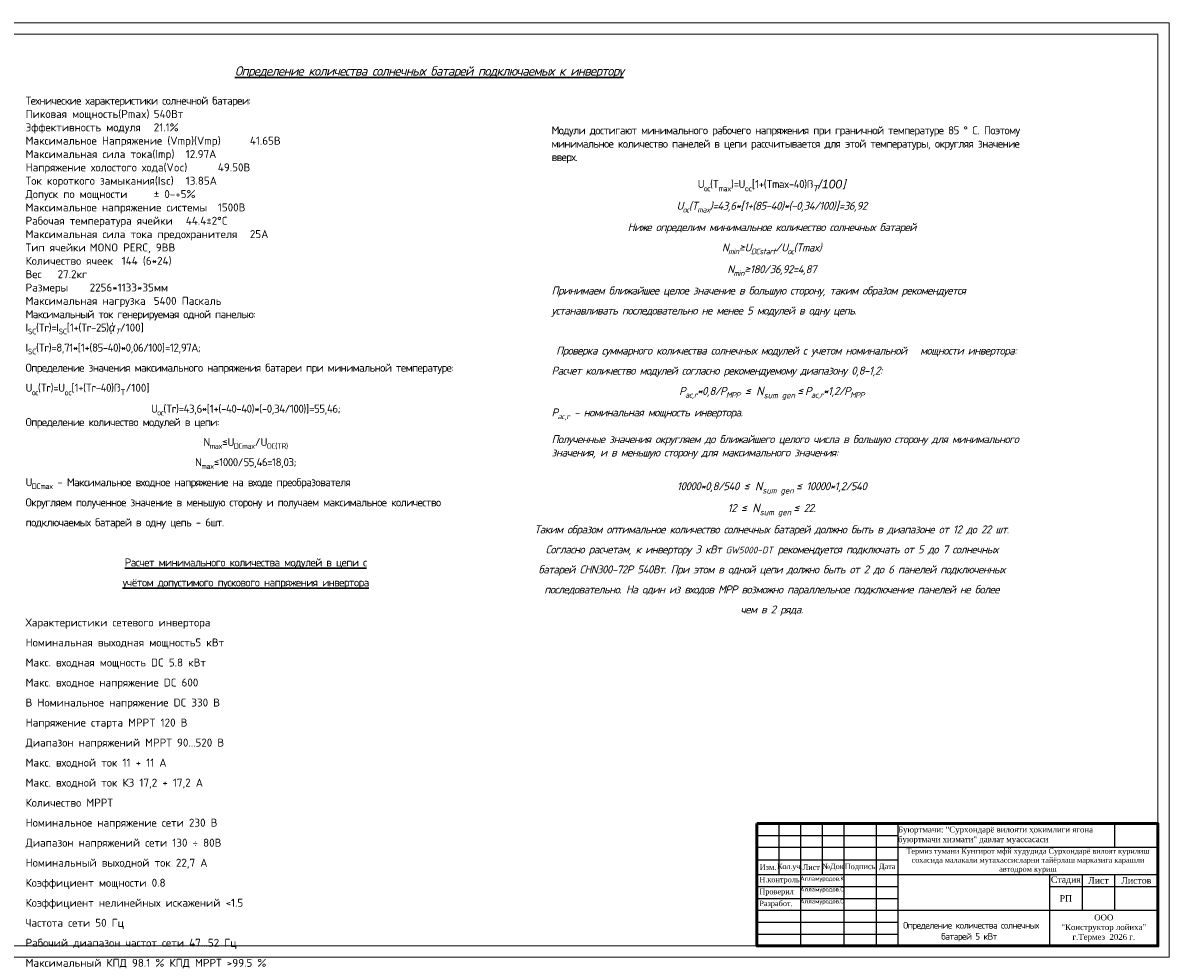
# Model space of a CAD drawing. Header units: millimetres. Extents: x -228268 to 1513407, y -439898 to -137408.
# Tile 115 of 128: x 319937 to 372801, y -382304 to -339194. Entities that reach past the tile are written whole.
import ezdxf

# ---------------------------------------------------------------- set-up
doc = ezdxf.new("R2010")
doc.units = ezdxf.units.MM
doc.layers.add('ELECTRIC', color=7, linetype='Continuous', true_color=0x000000)
doc.layers.add('Размер  АР', color=64, linetype='Continuous')
doc.layers.add('Штамп опасные', color=7, linetype='Continuous')
doc.styles.add('100_D(300)', font='ARIALN.TTF', dxfattribs={"height": 300})
doc.styles.add('ISOCPEUR', font='isocpeur.ttf', dxfattribs={"height": 5})
doc.styles.add('ViTEXT', font='isocpeur.ttf')

# ---------------------------------------------------------------- blocks, each defined once
blk = doc.blocks.new('*T481')
at = {"layer": 'Штамп опасные', "transparency": 16777216}
for p, q in [((0, 0), (18487, 0)), ((0, 0), (0, -5654)), ((999, 0), (999, -2356)), ((1999, 0), (1999, -5654)), ((2998, 0), (2998, -2356)), ((3997, 0), (3997, -5654)), ((5496, 0), (5496, -5654)), ((6496, 0), (6496, -5654)), ((16489, 0), (16489, -1099)), ((18487, 0), (18487, -5654)), ((0, -550), (6496, -550)), ((0, -1099), (18487, -1099)), ((0, -1685), (6496, -1685)), ((0, -2356), (13491, -2356)), ((13491, -2356), (13491, -2906)), ((14990, -2356), (14990, -4005)), ((16489, -2356), (16489, -4005)), ((0, -2906), (6496, -2906)), ((13491, -2906), (18487, -2906)), ((1999, -3456), (6496, -3456)), ((0, -4005), (18487, -4005)), ((13491, -4005), (13491, -5654)), ((0, -4555), (6496, -4555)), ((0, -5105), (6496, -5105)), ((0, -5654), (18487, -5654))]:
    blk.add_line(p, q, dxfattribs=at)
at = {"layer": 'Штамп опасные', "color": 0, "linetype": 'ByBlock', "lineweight": -2, "transparency": 16777216}
for p, q in [((13491, -2356), (18487, -2356)), ((13491, -2906), (13491, -4005)), ((0, -3456), (1999, -3456))]:
    blk.add_line(p, q, dxfattribs=at)
at = {"layer": 'Штамп опасные', "lineweight": 25, "transparency": 16777216, "style": 'ViTEXT'}
for s, insert, char_height, width, attachment_point in [('{\\fTimes New Roman|b0|i0|c204|p18;Буюртмачи: "Сурхондарё вилояти ҳокимлиги ягона буюртмачи хизмати" давлат муассасаси}', (6496, -550), 269.816, 9993.19, 4), ('{\\fTimes New Roman|b0|i0|c204|p18;\\H0.91667x;Термиз тумани Кунгирот мфй худудида Сурхондарё вилоят курилиш сохасида малакали мутахассисларни тайёрлаш марказига карашли автодром куриш}', (12491, -1728), 269.816, 11991.82, 5), ('{\\fTimes New Roman|b0|i0|c204|p18;Изм.}', (500, -2021), 249.83, 999.32, 5), ('{\\fTimes New Roman|b0|i0|c204|p18;\\T0.95;Кол.уч.}', (1499, -2021), 249.83, 999.32, 5), ('{\\fTimes New Roman|b0|i0|c204|p18;Лист}', (2498, -2021), 249.83, 999.32, 5), ('{\\fTimes New Roman|b0|i0|c204|p18;№Док}', (3498, -2021), 249.83, 999.32, 5), ('{\\fTimes New Roman|b0|i0|c204|p18;Подпись}', (4747, -2021), 249.83, 1498.98, 5), ('{\\fTimes New Roman|b0|i0|c204|p18;Дата}', (5996, -2021), 249.83, 999.32, 5), ('{\\fTimes New Roman|b0|i0|c204|p18;Н.контроль}', (100, -2631), 249.83, 1798.77, 4), ('{\\fTimes New Roman|b0|i0|c204|p18;Стадия}', (14240, -2631), 299.8, 1498.98, 5), ('{\\fTimes New Roman|b0|i0|c204|p18;Лист}', (15739, -2631), 299.8, 1498.98, 5), ('{\\fTimes New Roman|b0|i0|c204|p18;Листов}', (17488, -2631), 299.8, 1998.64, 5), ('{\\fTimes New Roman|b0|i0|c204|p18;Проверил} ', (100, -3181), 249.83, 1798.77, 4), ('{\\fTimes New Roman|b0|i0|c204|p18;Разработ.}', (100, -3730), 249.83, 1798.77, 4), ('{\\fTimes New Roman|b0|i0|c204|p18;РП}', (14240, -3456), 299.8, 1498.98, 5), ('{\\fTimes New Roman|b0|i0|c204|p18;ООО \\P"Конструктор лойиха"\\Pг.Термез  2026 г.} ', (15989, -4830), 269.82, 4996.59, 5)]:
    blk.add_mtext(s, dxfattribs=dict(at, insert=insert, char_height=char_height, width=width, attachment_point=attachment_point))
blk = doc.blocks.new('ЙЦУУВАА')
at = {"linetype": 'Continuous', "lineweight": 30, "const_width": 50}
blk.add_lwpolyline([(1573428, 1880751), (1573428, 1886246), (1591946, 1886246)], dxfattribs=at)
at = {"lineweight": 50}
blk.add_lwpolyline([(1573415, 1886246), (1573415, 1880597), (1591915, 1880597), (1591915, 1886246)], close=True, dxfattribs=at)
blk.add_blockref('*T481', (1573428, 1886251))
at = {"ltscale": 100, "char_height": 199.86, "width": 2155.21, "attachment_point": 5, "style": '100_D(300)'}
for s, insert in [('\\pxi0.00023;{\\fISOCPEUR|b0|i0|c204|p34;Алламуродов.К}', (1576425, 1883683)), ('\\pxi0.00023;{\\fISOCPEUR|b0|i0|c204|p34;Алламуродов.О}', (1576425, 1883184)), ('\\pxi0.00023;{\\fISOCPEUR|b0|i0|c204|p34;Алламуродов.О}', (1576425, 1882634))]:
    blk.add_mtext(s, dxfattribs=dict(at, insert=insert))

msp = doc.modelspace()

# ---------------------------------------------------------------- linework, layer by layer
at = {"layer": 'Размер  АР', "color": 0, "lineweight": 18}
for points in [[(372801.4, -382304.2), (311831.3, -382304.2), (311831.3, -339194.1), (372801.4, -339194.1)], [(313884.2, -339707.3), (372288.2, -339707.3), (372288.2, -381791), (313884.2, -381791)]]:
    msp.add_lwpolyline(points, close=True, dxfattribs=at)

# ---------------------------------------------------------------- block references
msp.add_blockref('ЙЦУУВАА', (-1219626.8, -2262388.1))

# ---------------------------------------------------------------- texts
at = {"color": 0, "linetype": 'Continuous', "insert": (363575.8, -381133.6), "char_height": 307.93, "width": 7463.941, "attachment_point": 5, "style": 'ISOCPEUR'}
msp.add_mtext('\\A1;\\pxqc;{\\T0.9;\\C256; Определение количества солнечных батарей \\A0;5 кВт}', dxfattribs=at)
at = {"layer": 'ELECTRIC', "lineweight": 30, "ltscale": 30, "attachment_point": 1, "style": 'ISOCPEUR'}
for s, insert, char_height, width in [('\\A1;{\\fISOCPEUR|b1|i1|c204|p34;\\T0.9;\\LОпределение количества солнечных батарей подключаемых к инвертору}', (329711.6, -341195.5), 431.1014, 18917.565), ('\\A1;{\\T0.9;Технические характеристики солнечной батареи:\\P\\A0;\\T1;Пиковая мощность(Pmax)^I540Вт \\PЭффективность модуля^I21.1% \\PМаксимальное Напряжение (Vmp)(Vmp)^I41.65В\\PМаксимальная сила тока(Imp)^I12.97A \\PНапряжение холостого хода(Voc)^I49.50В \\PТок короткого замыкания(Isc)^I13.85А \\PДопуск по мощности^I± 0-+5% \\PМаксимальное напряжение системы^I1500В \\PРабочая температура ячейки^I44.4±2°C \\PМаксимальная сила тока предохранителя^I25А \\PТип ячейки^IMONO PERC, 9BB \\PКоличество ячеек^I144 (6*24) \\PВес^I27.2кг \\PРазмеры^I2256*1133*35мм \\PМаксимальная нагрузка^I5400 Паскаль\\P\\A1;\\T0.9;Максимальный ток генерируемая одной панелью:\\P\\pxsm1.5,qc;I\\H0.7x;\\S^ SC;\\H1.42857x;(Tr)=I\\H0.7x;\\S^ SC;}[{\\T0.9;1+(Tr-25)\\fArial|b0|i1|c204|p34;\\T1;ᾀ\\fISOCPEUR|b0|i1|c204|p34;\\H0.7x;\\S^ T;}/100]\\P{\\T0.9;I\\H0.7x;\\S^ SC;\\H1.42857x;(Tr)=8,71*}[{\\T0.9;1+(85-40)*0,06/100}]{\\T0.9;=12,97А;\\P\\pql;Определение значения максимального напряжения батареи при минимальной температуре:         U\\H0.7x;\\S^ ос;\\H1.42857x;(Tr)=U\\H0.7x;\\S^ oc;}[{\\T0.9;1+(Tr-40)}ß{\\H0.7913x;\\S^ T;}/100]\\P\\psm1,qc;{\\T0.9;U\\H0.7x;\\S^ ос;\\H1.42857x;(Tr)=43,6*}[{\\T0.9;1+(-40-40)*(-0,34/100)}]{\\T0.9;=55,46;\\P\\psm1.5,ql;Определение количество модулей в цепи:\\P\\ps*,qc;N\\H0.7x;\\S^ max;}≤{\\T0.9;U\\H0.7x;\\S^ DCmax;}/{\\T0.9;U\\H0.7x;\\S^ OC(TR);\\H1.42857x;\\PN\\H0.7x;\\S^ max;}≤{\\T0.9;1000}/{\\T0.9;55,46=18,03;\\P\\pql;U\\H0.7x;\\S^ DCmax;\\H1.42857x; - Максимальное входное напряжение на входе преобразователя\\PОкругляем полученное значение в меньшую сторону и получаем максимальное количество\\Pподключаемых батарей в одну цепь - 6шт.\\P\\P\\pqc;\\LРасчет минимального количества модулей в цепи с \\Pучётом допустимого пускового напряжения инвертора\\l\\P\\P\\pq*;\\A0;\\T1;Характеристики сетевого инвертора\\PНоминальная выходная мощность5 кВт \\PМакс. входная мощность DC 5.8 кВт \\PМакс. входное напряжение DC 600 \\PВ Номинальное напряжение DC 330 В \\PНапряжение старта MPPT 120 В \\PДиапазон напряжений МРРТ 90...520 В \\PМакс. входной ток 11 + 11 А \\PМакс. входной ток КЗ 17,2 + 17,2 А \\PКоличество МРРТ  \\PНоминальное напряжение сети 230 В \\PДиапазон напряжений сети 130 ÷ 80В \\PНоминальный выходной ток 22,7 А \\PКоэффициент мощности 0.8 \\PКоэффициент нелинейных искажений <1.5 \\PЧастота сети 50 Гц \\PРабочий диапазон частот сети 47...52 Гц\\PМаксимальный КПД 98.1 % КПД МРРТ >99.5 %}', (320058.6, -342596.6), 369.5155, 20301.961), ('\\A1;\\pxql;{\\T0.9;Модули достигают минимального рабочего напряжения при граничной температуре 85 ° C. Поэтому минимальное количество панелей в цепи рассчитывается для этой температуры, округляя значение вверх. \\P\\pqc;\\P\\psm1.5;U\\H0.7x;\\S^ ос;\\H1.42857x;(T\\H0.7x;\\S^ max;\\H1.42857x;)=U\\H0.7x;\\S^ oc;\\H1.54762x;\\T1;[\\H0.92308x;\\T0.9;1+(Tmax-40)\\H0.95833x;\\T1;ß\\fArial|b0|i1|c0|p34;\\H0.7913x;\\S^ T;\\H1.42857x;/100\\fISOCPEUR|b0|i1|c204|p34;\\H1.00001x;]\\fMS Shell Dlg 2|b0|i1|c204|p0;\\H0.65385x;\\P\\fISOCPEUR|b0|i1|c204|p34;\\H1.41176x;\\T0.9;U\\H0.7x;\\S^ ос;\\H1.42856x;(T\\H0.7x;\\S^ max;\\H1.42857x;)=43,6*\\H1.08333x;\\T1;[\\H0.92308x;\\T0.9;1+(85-40)*(-0,34/100)\\H1.08334x;\\T1;]\\H0.92307x;\\T0.9;=36,92\\PНиже определим минимальное количество солнечных батарей\\P\\ps*;N\\H0.7x;\\S^ min;\\H1.54762x;\\T1;≥\\H0.92308x;\\T0.9;U\\H0.7x;\\S^ DCstart;\\H1.42857x;\\T1;/\\T0.9;U\\H0.7x;\\S^ ос;\\H1.42857x;(Tmax)\\PN\\H0.7x;\\S^ min;\\H1.54762x;\\T1;≥\\H0.92308x;\\T0.9;180\\T1;/\\T0.9;36,92=4,87\\P\\pql;Принимаем ближайшее целое значение в большую сторону, таким образом рекомендуется устанавливать последовательно не менее 5 модулей в одну цепь.\\P    \\P Проверка суммарного количества солнечных модулей с учетом номинальной   мощности инвертора:\\PРасчет количество модулей согласно рекомендуемому диапазону 0,8-1,2:\\P\\psm1.5,qc;P\\H0.7x;\\S^ ac,r;\\H1.42857x;*0,8/P\\H0.7x;\\S^ MPP;\\H1.42857x; \\H1.08333x;\\T1;≤ N\\H0.7x;\\S^ sum gen;\\fMS Shell Dlg 2|b0|i1|c0|p0;\\H0.93407x; \\fISOCPEUR|b0|i1|c204|p34;\\H1.5294x;≤\\fMS Shell Dlg 2|b0|i1|c0|p0;\\H0.65385x; \\fISOCPEUR|b0|i1|c204|p34;\\H1.41176x;\\T0.9;P\\H0.7x;\\S^ ac,r;\\H1.42857x;*1,2/P\\H0.7x;\\S^ MPP;\\fMS Shell Dlg 2|b0|i1|c204|p0;\\H1.01191x;\\T1;\\P\\psm1,q*;\\fISOCPEUR|b0|i1|c204|p34;\\H1.41177x;\\T0.9;P\\H0.7x;\\S^ ac,r;\\H1.42857x; - номинальная мощность инвертора.\\P\\pql;\\PПолученные значения округляем до ближайшего целого числа в большую сторону для минимального значения, и в меньшую сторону для максимального значения:\\P\\psm1.5,qc;\\P10000*0,8/540 \\H1.08333x;\\T1;≤ N\\H0.7x;\\S^ sum gen;\\fMS Shell Dlg 2|b0|i1|c0|p0;\\H0.93407x; \\fISOCPEUR|b0|i1|c204|p34;\\H1.5294x;≤\\H0.92309x;\\T0.9; 10000*1,2/540\\P\\H0.99999x;12 \\H1.08333x;\\T1;≤ N\\H0.7x;\\S^ sum gen;\\fMS Shell Dlg 2|b0|i1|c0|p0;\\H0.93407x; \\fISOCPEUR|b0|i1|c204|p34;\\H1.5294x;≤\\H0.92309x;\\T0.9; 22.\\PТаким образом оптимальное количество солнечных батарей должно быть в диапазоне от 12 до 22 шт.\\PСогласно расчетам, к инвертору 3 кВт \\A0;\\H0.83332x;\\T1;\\C0;GW5000-DT\\A1;\\H1.20001x;\\T0.9;\\C256; рекомендуется подключать от 5 до 7 солнечных батарей CHN300-72P 540Вт. При этом в одной цепи должно быть от 2 до 6 панелей подключенных последовательно. На один из входов MPP возможно параллельное подключение панелей не более чем в 2 ряда.}', (344318.3, -343966), 369.5155, 20301.961)]:
    msp.add_mtext(s, dxfattribs=dict(at, insert=insert, char_height=char_height, width=width))

doc.saveas('drawing.dxf')
